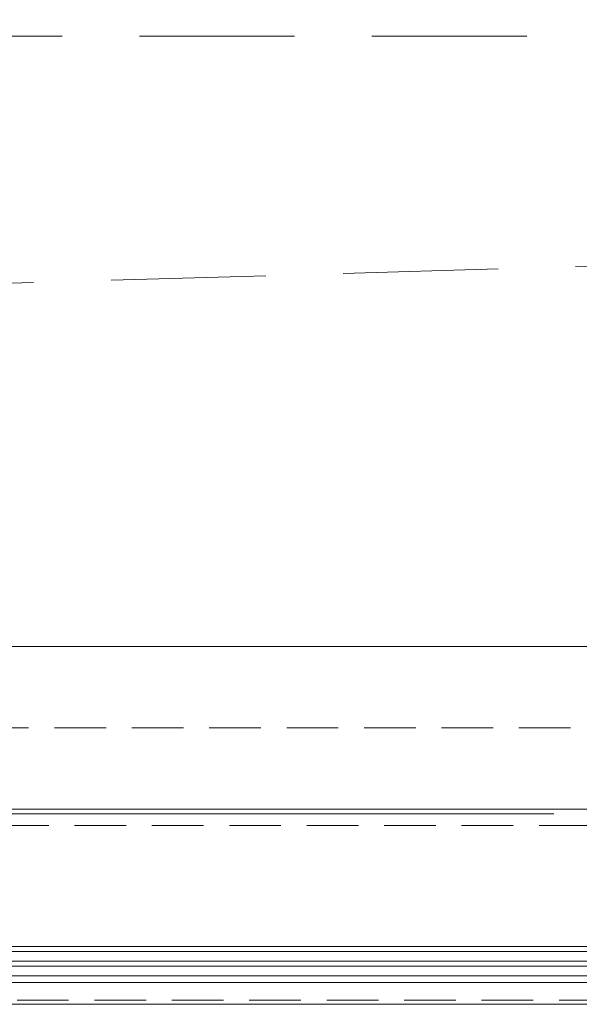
# Model space of a CAD drawing. Header units: millimetres. Extents: x 144573 to 336993, y 74252 to 247042.
# Tile 119 of 256: x 162473 to 163161, y 174615 to 175826. Entities that reach past the tile are written whole.
import ezdxf

# ---------------------------------------------------------------- set-up
doc = ezdxf.new("R2010")
doc.units = ezdxf.units.MM
doc.linetypes.add('ČÁRKOVANÁ', pattern=[19.05, 12.7, -6.35])
for name, color, linetype, lineweight in [('FASÁDA DETAILNÍ', 255, 'Continuous', 0), ('NOVA', 255, 'Continuous', 0), ('TENKA', 255, 'Continuous', 0)]:
    doc.layers.add(name, color=color, linetype=linetype, lineweight=lineweight)

msp = doc.modelspace()

# ---------------------------------------------------------------- linework, layer by layer
at = {"layer": 'FASÁDA DETAILNÍ'}
for p, q in [((163129.98, 174849.259), (160267.98, 174849.259)), ((163406.98, 174686.259), (159183.48, 174686.259)), ((159183.48, 174680.259), (163406.98, 174680.259)), ((163406.98, 174668.259), (159183.48, 174668.259)), ((159183.48, 174662.259), (163406.98, 174662.259)), ((163406.98, 174650.259), (159183.48, 174650.259)), ((159183.48, 174642.259), (163406.98, 174642.259))]:
    msp.add_line(p, q, dxfattribs=at)
for points in [[(173301.48, 174615.259), (146721.48, 174615.259), (146721.48, 198295.259), (173301.48, 198295.259)], [(173061.48, 174855.259), (146961.48, 174855.259), (146961.48, 198055.259), (173061.48, 198055.259)]]:
    msp.add_lwpolyline(points, close=True, dxfattribs=at)
at = {"layer": 'FASÁDA DETAILNÍ', "linetype": 'ČÁRKOVANÁ', "ltscale": 5}
for points in [[(173296.48, 174620.259), (146726.48, 174620.259), (146726.48, 198290.259), (173296.48, 198290.259)], [(173081.48, 174835.259), (146941.48, 174835.259), (146941.48, 198075.259), (173081.48, 198075.259)], [(172961.48, 174955.259), (147061.48, 174955.259), (147061.48, 197955.259), (172961.48, 197955.259)]]:
    msp.add_lwpolyline(points, close=True, dxfattribs=at)
at = {"layer": 'NOVA', "linetype": 'ČÁRKOVANÁ', "ltscale": 15}
msp.add_line((147161.48, 175055.259), (172861.48, 175805.259), dxfattribs=at)
at = {"layer": 'NOVA'}
msp.add_line((164468.98, 175055.26), (159753.98, 175055.259), dxfattribs=at)
at = {"layer": 'NOVA', "linetype": 'ČÁRKOVANÁ', "ltscale": 15}
msp.add_lwpolyline([(166811.48, 175805.259), (160511.48, 175805.259)], dxfattribs=at)
at = {"layer": 'TENKA', "linetype": 'ČÁRKOVANÁ', "ltscale": 7}
msp.add_lwpolyline([(147718.98, 197855.259), (172861.48, 197855.259), (172861.48, 175055.259), (147718.98, 175055.259)], close=True, dxfattribs=at)

doc.saveas('drawing.dxf')
